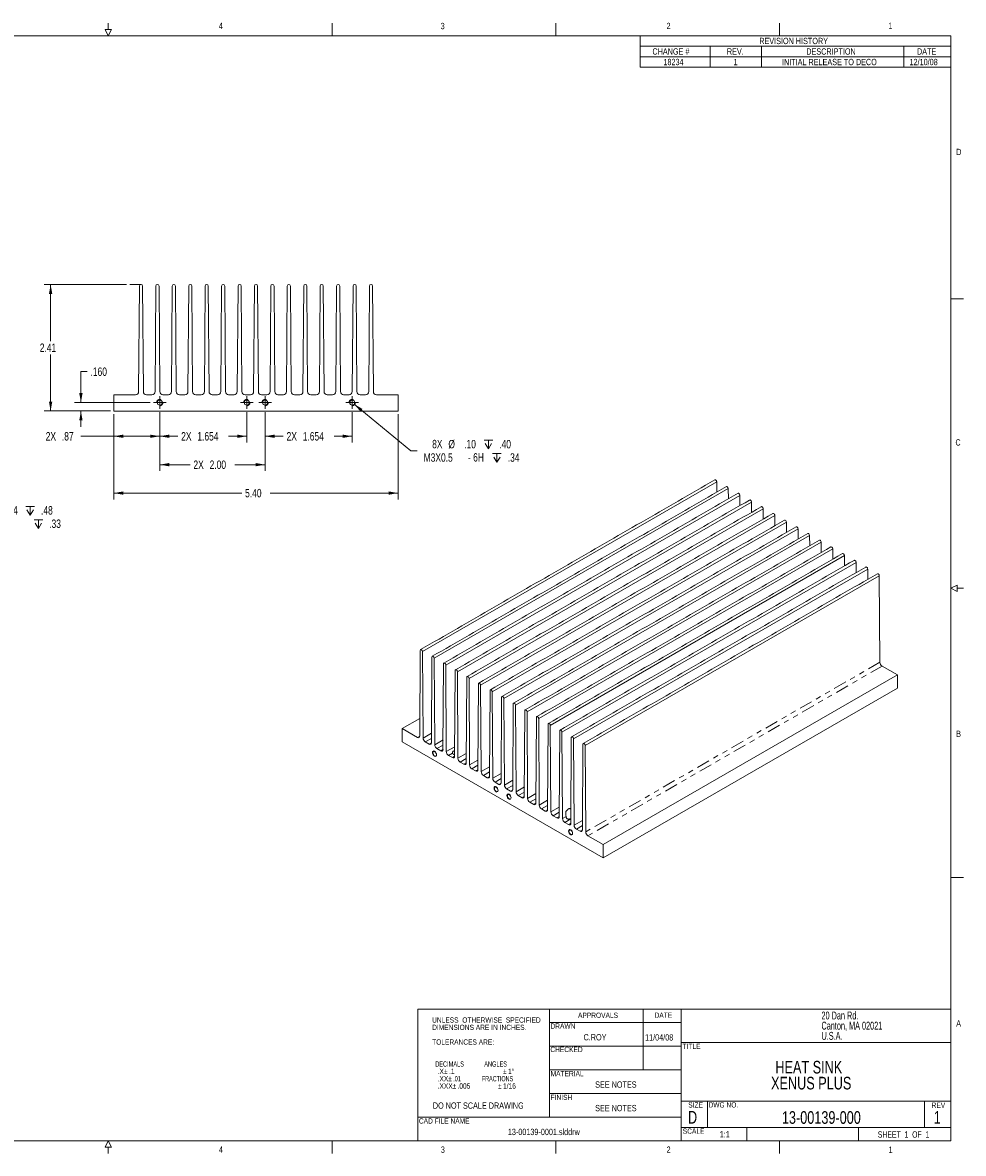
# Model space of a CAD drawing. Header units: inches. Extents: x 0.8 to 33.2, y 0.3 to 21.8.
# Tile 2 of 2: x 15.4 to 33.2, y 0.3 to 21.7. Entities that reach past the tile are written whole.
import ezdxf

# ---------------------------------------------------------------- set-up
doc = ezdxf.new("R2010")
doc.units = ezdxf.units.IN
doc.header["$MEASUREMENT"] = 0
doc.linetypes.add('HIDDEN', pattern=[0.075, 0.05, -0.025])
doc.linetypes.add('PHANTOM', pattern=[0.5, 0.25, -0.05, 0.05, -0.05, 0.05, -0.05])
doc.styles.add('SLDTEXTSTYLE0', font='TXT', dxfattribs={"width": 0.75})
doc.styles.add('SLDTEXTSTYLE1', font='TXT', dxfattribs={"width": 0.65})
doc.styles.add('SLDTEXTSTYLE2', font='TXT', dxfattribs={"width": 0.637931})
doc.styles.add('SLDTEXTSTYLE3', font='TXT', dxfattribs={"width": 0.615385})
doc.styles.add('SLDTEXTSTYLE4', font='TXT', dxfattribs={"width": 0.605})
doc.dimstyles.new('SLDDIMSTYLE0', dxfattribs={"dimtxt": 0.16, "dimasz": 0.18, "dimexe": 0, "dimexo": 0.0625, "dimgap": 0.04, "dimtad": 0, "dimtih": 1, "dimtoh": 1, "dimrnd": 1e-09, "dimzin": 12, "dimdsep": 46, "dimtxsty": 'SLDTEXTSTYLE0', "dimsah": 1, "dimcen": 0.09, "dimadec": 0, "dimazin": 0, "dimtfac": 1, "dimtofl": 0, "dimtmove": 0, "dimatfit": 3, "dimfxl": 1, "dimtolj": 1, "dimtzin": 12, "dimarcsym": 0})
doc.dimstyles.new('SLDDIMSTYLE1', dxfattribs={"dimtxt": 0.16, "dimasz": 0.18, "dimexe": 0, "dimexo": 0.0625, "dimgap": 0.04, "dimtad": 0, "dimtih": 1, "dimtoh": 1, "dimrnd": 1e-09, "dimzin": 4, "dimdsep": 46, "dimtxsty": 'SLDTEXTSTYLE0', "dimsah": 1, "dimcen": 0.09, "dimadec": 0, "dimazin": 0, "dimtfac": 1, "dimtofl": 0, "dimtmove": 0, "dimatfit": 3, "dimfxl": 1, "dimtolj": 1, "dimtzin": 12, "dimarcsym": 0})
doc.dimstyles.new('SLDDIMSTYLE2', dxfattribs={"dimtxt": 0.16, "dimasz": 0.18, "dimexe": 0, "dimexo": 0.0625, "dimgap": 0.04, "dimtad": 0, "dimtih": 1, "dimtoh": 1, "dimdec": 3, "dimrnd": 1e-09, "dimzin": 12, "dimdsep": 46, "dimtxsty": 'SLDTEXTSTYLE0', "dimsah": 1, "dimcen": 0.09, "dimadec": 0, "dimazin": 0, "dimtfac": 1, "dimtofl": 0, "dimtmove": 0, "dimatfit": 3, "dimfxl": 1, "dimtolj": 1, "dimtzin": 12, "dimarcsym": 0})
doc.dimstyles.new('SLDDIMSTYLE3', dxfattribs={"dimtxt": 0.16, "dimasz": 0.18, "dimexe": 0, "dimexo": 0.0625, "dimgap": 0.04, "dimtad": 0, "dimtih": 1, "dimtoh": 1, "dimrnd": 1e-09, "dimzin": 4, "dimdsep": 46, "dimtxsty": 'SLDTEXTSTYLE0', "dimsah": 1, "dimcen": 0.09, "dimadec": 0, "dimazin": 0, "dimtfac": 1, "dimtofl": 0, "dimtmove": 0, "dimatfit": 3, "dimfxl": 1, "dimtolj": 1, "dimtzin": 12, "dimarcsym": 0})
doc.dimstyles.new('SLDDIMSTYLE4', dxfattribs={"dimtxt": 0.16, "dimasz": 0.18, "dimexe": 0, "dimexo": 0.0625, "dimgap": 0.04, "dimtad": 0, "dimtih": 1, "dimtoh": 1, "dimdec": 3, "dimrnd": 1e-09, "dimzin": 4, "dimdsep": 46, "dimtxsty": 'SLDTEXTSTYLE0', "dimsah": 1, "dimcen": 0.09, "dimadec": 0, "dimazin": 0, "dimtfac": 1, "dimtofl": 0, "dimtmove": 0, "dimatfit": 3, "dimfxl": 1, "dimtolj": 1, "dimtzin": 12, "dimarcsym": 0})
doc.dimstyles.new('SLDDIMSTYLE8', dxfattribs={"dimtxt": 0.16, "dimasz": 0.18, "dimexe": 0, "dimexo": 0.0625, "dimgap": 0.04, "dimtad": 0, "dimtih": 1, "dimtoh": 1, "dimdec": 0, "dimrnd": 1e-09, "dimzin": 12, "dimdsep": 46, "dimtxsty": 'SLDTEXTSTYLE0', "dimsah": 1, "dimcen": 0.09, "dimadec": 0, "dimazin": 0, "dimtfac": 1, "dimtofl": 0, "dimtmove": 0, "dimatfit": 3, "dimfxl": 1, "dimtolj": 1, "dimtzin": 12, "dimarcsym": 0})

# ---------------------------------------------------------------- blocks, each defined once
blk = doc.blocks.new('SW_NOTE_1')
at = {"color": 0, "linetype": 'Continuous', "lineweight": 0, "char_height": 0.1, "attachment_point": 1}
for s, insert, style in [('UNLESS  OTHERWISE  SPECIFIED', (0, 0.129), 'SLDTEXTSTYLE0'), ('DIMENSIONS ARE IN INCHES.', (0, -0.01), 'SLDTEXTSTYLE0'), ('TOLERANCES ARE:', (0, -0.289), 'SLDTEXTSTYLE0'), ('  DECIMALS             ANGLES', (0, -0.707), 'SLDTEXTSTYLE2'), ('   .X', (0, -0.847), 'SLDTEXTSTYLE0'), ('%%p', (0.225, -0.847), 'SLDTEXTSTYLE0'), ('.1                         ', (0.321, -0.847), 'SLDTEXTSTYLE0'), ('%%p', (1.346, -0.847), 'SLDTEXTSTYLE0'), ('1', (1.441, -0.847), 'SLDTEXTSTYLE0'), ('%%d', (1.509, -0.847), 'SLDTEXTSTYLE0'), ('   .XX', (0, -0.986), 'SLDTEXTSTYLE0'), ('%%p', (0.305, -0.986), 'SLDTEXTSTYLE0'), ('.01              FRACTIONS', (0.401, -0.986), 'SLDTEXTSTYLE3'), ('   .XXX', (0, -1.125), 'SLDTEXTSTYLE0'), ('%%p', (0.386, -1.125), 'SLDTEXTSTYLE0'), ('.005              ', (0.481, -1.125), 'SLDTEXTSTYLE0'), ('%%p', (1.251, -1.125), 'SLDTEXTSTYLE0'), ('1/16', (1.346, -1.125), 'SLDTEXTSTYLE0')]:
    blk.add_mtext(s, dxfattribs=dict(at, insert=insert, style=style))
blk = doc.blocks.new('SW_NOTE_3')
at = {"color": 0, "linetype": 'Continuous', "lineweight": 0, "char_height": 0.15, "attachment_point": 1, "style": 'SLDTEXTSTYLE4'}
for s, insert in [('20 Dan Rd.', (0, 0.193)), ('Canton, MA 02021', (0, 0)), ('U.S.A.', (0, -0.193))]:
    blk.add_mtext(s, dxfattribs=dict(at, insert=insert))
blk = doc.blocks.new('SW_TABLEANNOTATION_0')
at = {"color": 0, "linetype": 'Continuous', "lineweight": 0}
for p, q in [((0, 0), (0, -0.6)), ((5.899, 0), (0, 0)), ((5.899, -0.6), (5.899, 0)), ((0, -0.2), (5.899, -0.2)), ((1.329, -0.2), (1.329, -0.4)), ((2.308, -0.2), (2.308, -0.4)), ((5.008, -0.2), (5.008, -0.4)), ((0, -0.4), (5.899, -0.4)), ((1.329, -0.4), (1.329, -0.6)), ((2.308, -0.4), (2.308, -0.6)), ((5.008, -0.4), (5.008, -0.6)), ((0, -0.6), (5.899, -0.6))]:
    blk.add_line(p, q, dxfattribs=at)
at = {"color": 0, "linetype": 'Continuous', "lineweight": 0, "char_height": 0.12, "attachment_point": 1, "style": 'SLDTEXTSTYLE0'}
for s, insert in [('REVISION HISTORY', (2.263, -0.04)), ('CHANGE #', (0.234, -0.24)), ('REV.', (1.648, -0.24)), ('DESCRIPTION', (3.156, -0.24)), ('12/10/08', (5.117, -0.44)), ('DATE', (5.258, -0.24)), ('18234', (0.443, -0.44)), ('1', (1.774, -0.44)), ('INITIAL RELEASE TO DECO', (2.694, -0.44))]:
    blk.add_mtext(s, dxfattribs=dict(at, insert=insert))
blk = doc.blocks.new('*D6')
at = {"color": 7, "linetype": 'Continuous', "lineweight": 0}
for p, q in [((17.348, 16.773), (15.786, 16.773)), ((15.906, 16.773), (15.906, 15.697)), ((15.906, 14.368), (15.906, 15.443)), ((17.046, 14.368), (15.786, 14.368))]:
    blk.add_line(p, q, dxfattribs=at)
for points in [[(15.906, 16.773), (15.875, 16.593), (15.938, 16.593)], [(15.906, 14.368), (15.938, 14.548), (15.875, 14.548)]]:
    blk.add_solid(points, dxfattribs=at)
at = {"color": 7, "linetype": 'Continuous', "lineweight": 0, "insert": (15.7, 15.65), "char_height": 0.16, "attachment_point": 1, "style": 'SLDTEXTSTYLE0'}
blk.add_mtext('2.41', dxfattribs=at)
blk = doc.blocks.new('*D7')
at = {"color": 7, "linetype": 'Continuous', "lineweight": 0}
for p, q in [((17.106, 14.308), (17.106, 12.688)), ((22.506, 14.308), (22.506, 12.688)), ((17.106, 12.808), (19.537, 12.808)), ((22.506, 12.808), (20.076, 12.808))]:
    blk.add_line(p, q, dxfattribs=at)
for points in [[(17.106, 12.808), (17.286, 12.777), (17.286, 12.839)], [(22.506, 12.808), (22.326, 12.839), (22.326, 12.777)]]:
    blk.add_solid(points, dxfattribs=at)
at = {"color": 7, "linetype": 'Continuous', "lineweight": 0, "insert": (19.6, 12.887), "char_height": 0.16, "attachment_point": 1, "style": 'SLDTEXTSTYLE0'}
blk.add_mtext('5.40', dxfattribs=at)
blk = doc.blocks.new('*D8')
at = {"color": 7, "linetype": 'Continuous', "lineweight": 0}
for p, q in [((17.106, 14.308), (17.106, 13.768)), ((17.978, 14.348), (17.978, 13.768)), ((17.106, 13.888), (16.478, 13.888)), ((17.978, 13.888), (17.106, 13.888))]:
    blk.add_line(p, q, dxfattribs=at)
for points in [[(17.106, 13.888), (17.286, 13.857), (17.286, 13.919)], [(17.978, 13.888), (17.798, 13.919), (17.798, 13.857)]]:
    blk.add_solid(points, dxfattribs=at)
at = {"color": 7, "linetype": 'Continuous', "lineweight": 0, "char_height": 0.16, "attachment_point": 1, "style": 'SLDTEXTSTYLE0'}
for s, insert in [('2X ', (15.813, 13.967)), ('.87', (16.12, 13.967))]:
    blk.add_mtext(s, dxfattribs=dict(at, insert=insert))
blk = doc.blocks.new('*D9')
at = {"color": 7, "linetype": 'Continuous', "lineweight": 0}
for p, q in [((17.978, 14.348), (17.978, 13.768)), ((19.632, 14.348), (19.632, 13.768)), ((17.978, 13.888), (18.323, 13.888)), ((19.632, 13.888), (19.287, 13.888))]:
    blk.add_line(p, q, dxfattribs=at)
for points in [[(17.978, 13.888), (18.158, 13.857), (18.158, 13.919)], [(19.632, 13.888), (19.452, 13.919), (19.452, 13.857)]]:
    blk.add_solid(points, dxfattribs=at)
at = {"color": 7, "linetype": 'Continuous', "lineweight": 0, "char_height": 0.16, "attachment_point": 1, "style": 'SLDTEXTSTYLE0'}
for s, insert in [('2X ', (18.386, 13.967)), ('1.654', (18.693, 13.967))]:
    blk.add_mtext(s, dxfattribs=dict(at, insert=insert))
blk = doc.blocks.new('*D10')
at = {"color": 7, "linetype": 'Continuous', "lineweight": 0}
for p, q in [((17.978, 14.348), (17.978, 13.228)), ((19.979, 14.348), (19.979, 13.228)), ((17.978, 13.348), (18.556, 13.348)), ((19.979, 13.348), (19.402, 13.348))]:
    blk.add_line(p, q, dxfattribs=at)
for points in [[(17.978, 13.348), (18.158, 13.317), (18.158, 13.379)], [(19.979, 13.348), (19.799, 13.379), (19.799, 13.317)]]:
    blk.add_solid(points, dxfattribs=at)
at = {"color": 7, "linetype": 'Continuous', "lineweight": 0, "char_height": 0.16, "attachment_point": 1, "style": 'SLDTEXTSTYLE0'}
for s, insert in [('2X ', (18.618, 13.427)), ('2.00', (18.926, 13.427))]:
    blk.add_mtext(s, dxfattribs=dict(at, insert=insert))
blk = doc.blocks.new('*D11')
at = {"color": 7, "linetype": 'Continuous', "lineweight": 0}
for p, q in [((19.979, 14.348), (19.979, 13.768)), ((21.633, 14.348), (21.633, 13.768)), ((19.979, 13.888), (20.324, 13.888)), ((21.633, 13.888), (21.288, 13.888))]:
    blk.add_line(p, q, dxfattribs=at)
for points in [[(19.979, 13.888), (20.159, 13.857), (20.159, 13.919)], [(21.633, 13.888), (21.453, 13.919), (21.453, 13.857)]]:
    blk.add_solid(points, dxfattribs=at)
at = {"color": 7, "linetype": 'Continuous', "lineweight": 0, "char_height": 0.16, "attachment_point": 1, "style": 'SLDTEXTSTYLE0'}
for s, insert in [('2X ', (20.387, 13.967)), ('1.654', (20.694, 13.967))]:
    blk.add_mtext(s, dxfattribs=dict(at, insert=insert))
blk = doc.blocks.new('SW_SYMBOL_HOLE_DEPTH')
at = {"color": 0, "linetype": 'Continuous', "lineweight": 0}
for p, q in [((0, 34.4), (31.5, 34.4)), ((3.9, 21.9), (15.7, 3)), ((15.7, 34.4), (15.7, 3)), ((27.6, 21.9), (15.7, 3))]:
    blk.add_line(p, q, dxfattribs=at)
blk = doc.blocks.new('*D12')
at = {"color": 7, "linetype": 'Continuous', "lineweight": 0}
for p, q in [((21.671, 14.497), (22.745, 13.614)), ((22.745, 13.614), (22.865, 13.614))]:
    blk.add_line(p, q, dxfattribs=at)
blk.add_solid([(21.671, 14.497), (21.791, 14.358), (21.83, 14.406)], dxfattribs=at)
at = {"color": 7, "linetype": 'Continuous', "lineweight": 0, "xscale": 0.005191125, "yscale": 0.005191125, "zscale": 0.005191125}
for p in [(24.138, 13.634), (24.301, 13.38)]:
    blk.add_blockref('SW_SYMBOL_HOLE_DEPTH', p, dxfattribs=at)
at = {"color": 7, "linetype": 'Continuous', "lineweight": 0, "char_height": 0.16, "attachment_point": 1, "style": 'SLDTEXTSTYLE0'}
for s, insert in [('8X ', (23.152, 13.82)), ('%%c', (23.46, 13.818)), ('.10', (23.76, 13.818)), ('.40', (24.426, 13.818)), ('M3X0.5', (22.99, 13.564)), (' - 6H ', (23.788, 13.567)), ('.34', (24.588, 13.564))]:
    blk.add_mtext(s, dxfattribs=dict(at, insert=insert))
blk = doc.blocks.new('*D14')
at = {"color": 7, "linetype": 'Continuous', "lineweight": 0}
for p, q in [((16.602, 15.116), (16.482, 15.116)), ((16.482, 15.116), (16.482, 14.528)), ((17.798, 14.528), (16.362, 14.528)), ((17.046, 14.368), (16.362, 14.368)), ((16.482, 14.368), (16.482, 14.068))]:
    blk.add_line(p, q, dxfattribs=at)
for points in [[(16.482, 14.528), (16.513, 14.708), (16.45, 14.708)], [(16.482, 14.368), (16.45, 14.188), (16.513, 14.188)]]:
    blk.add_solid(points, dxfattribs=at)
at = {"color": 7, "linetype": 'Continuous', "lineweight": 0, "insert": (16.664, 15.195), "char_height": 0.16, "attachment_point": 1, "style": 'SLDTEXTSTYLE0'}
blk.add_mtext('.160', dxfattribs=at)
blk = doc.blocks.new('SW_CENTERMARKSYMBOL_0')
at = {"color": 0, "linetype": 'Continuous', "lineweight": 0}
for q in [(-0.12, 0), (0, 0.12), (0, -0.12), (0.12, 0)]:
    blk.add_line((0, 0), q, dxfattribs=at)
blk = doc.blocks.new('SW_CENTERMARKSYMBOL_1')
at = {"color": 0, "linetype": 'Continuous', "lineweight": 0}
for q in [(-0.12, 0), (0, 0.12), (0, -0.12), (0.12, 0)]:
    blk.add_line((0, 0), q, dxfattribs=at)
blk = doc.blocks.new('SW_CENTERMARKSYMBOL_2')
at = {"color": 0, "linetype": 'Continuous', "lineweight": 0}
for q in [(-0.12, 0), (0, 0.12), (0, -0.12), (0.12, 0)]:
    blk.add_line((0, 0), q, dxfattribs=at)
blk = doc.blocks.new('SW_CENTERMARKSYMBOL_3')
at = {"color": 0, "linetype": 'Continuous', "lineweight": 0}
for q in [(-0.12, 0), (0, 0.12), (0, -0.12), (0.12, 0)]:
    blk.add_line((0, 0), q, dxfattribs=at)
blk = doc.blocks.new('*D24')
at = {"color": 7, "linetype": 'Continuous', "lineweight": 0}
for p, q in [((12.584, 11.019), (14.197, 12.356)), ((14.197, 12.356), (14.317, 12.356))]:
    blk.add_line(p, q, dxfattribs=at)
blk.add_solid([(12.584, 11.019), (12.742, 11.11), (12.702, 11.158)], dxfattribs=at)
at = {"color": 7, "linetype": 'Continuous', "lineweight": 0, "xscale": 0.005191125, "yscale": 0.005191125, "zscale": 0.005191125}
for p in [(15.437, 12.376), (15.592, 12.122)]:
    blk.add_blockref('SW_SYMBOL_HOLE_DEPTH', p, dxfattribs=at)
at = {"color": 7, "linetype": 'Continuous', "lineweight": 0, "char_height": 0.16, "attachment_point": 1, "style": 'SLDTEXTSTYLE0'}
for s, insert in [('4', (14.442, 12.56)), ('X ', (14.569, 12.562)), ('%%c', (14.758, 12.56)), ('.14', (15.059, 12.56)), ('.48', (15.724, 12.56)), ('8-32 UNC', (14.442, 12.306)), ('.33', (15.879, 12.306))]:
    blk.add_mtext(s, dxfattribs=dict(at, insert=insert))

msp = doc.modelspace()

# ---------------------------------------------------------------- linework, layer by layer
at = {"color": 7, "linetype": 'Continuous', "lineweight": 0}
for p, q in [((17, 21.62), (17, 21.74)), ((21.25, 21.5), (21.25, 21.74)), ((25.5, 21.5), (25.5, 21.74)), ((29.75, 21.5), (29.75, 21.74)), ((1, 21.5), (33, 21.5)), ((17, 21.5), (16.94, 21.62)), ((16.94, 21.62), (17.06, 21.62)), ((17, 21.5), (17.06, 21.62)), ((33, 0.5), (33, 21.5)), ((17.6228, 16.7728), (17.4079, 16.7728)), ((33, 16.5), (33.24, 16.5)), ((33, 11), (33.12, 11.06)), ((33, 11), (33.12, 10.94)), ((33.12, 10.94), (33.12, 11.06)), ((33.12, 11), (33.24, 11)), ((33, 5.5), (33.24, 5.5)), ((22.88, 3), (33, 3)), ((22.88, 3), (22.88, 0.5)), ((25.38, 2.75), (25.38, 3)), ((27.16, 3), (27.16, 1.85)), ((27.88, 3), (27.88, 0.5)), ((25.38, 2.3), (25.38, 2.75)), ((25.38, 2.75), (27.88, 2.75)), ((27.88, 2.37), (33, 2.37)), ((25.38, 1.85), (25.38, 2.3)), ((25.38, 2.3), (27.88, 2.3)), ((25.38, 1.4), (25.38, 1.85)), ((25.38, 1.85), (27.88, 1.85)), ((25.38, 0.95), (25.38, 1.4)), ((25.38, 1.4), (27.88, 1.4)), ((27.88, 1.25), (33, 1.25)), ((28.38, 1.25), (28.38, 0.75)), ((32.5, 1.25), (32.5, 0.75)), ((22.88, 0.5), (22.88, 0.95)), ((22.88, 0.95), (27.88, 0.95)), ((27.88, 0.75), (33, 0.75)), ((29.13, 0.75), (29.13, 0.5)), ((31.25, 0.75), (31.25, 0.5)), ((33, 0.5), (1, 0.5)), ((17, 0.5), (16.94, 0.38)), ((17, 0.5), (17.06, 0.38)), ((21.25, 0.5), (21.25, 0.26)), ((25.5, 0.5), (25.5, 0.26)), ((29.75, 0.5), (29.75, 0.26)), ((17.06, 0.38), (16.94, 0.38)), ((17, 0.38), (17, 0.26))]:
    msp.add_line(p, q, dxfattribs=at)
at = {"color": 7, "linetype": 'Continuous', "lineweight": 15}
for p, q in [((17.5782, 14.7373), (17.5928, 16.7428)), ((17.6528, 16.7428), (17.6673, 14.7373)), ((17.8902, 14.7373), (17.9048, 16.7428)), ((17.9648, 16.7428), (17.9793, 14.7373)), ((18.2022, 14.7373), (18.2168, 16.7428)), ((18.2768, 16.7428), (18.2913, 14.7373)), ((18.5142, 14.7373), (18.5288, 16.7428)), ((18.5888, 16.7428), (18.6033, 14.7373)), ((18.8262, 14.7373), (18.8408, 16.7428)), ((18.9008, 16.7428), (18.9153, 14.7373)), ((19.1382, 14.7373), (19.1528, 16.7428)), ((19.2128, 16.7428), (19.2273, 14.7373)), ((19.4502, 14.7373), (19.4648, 16.7428)), ((19.5248, 16.7428), (19.5393, 14.7373)), ((19.7622, 14.7373), (19.7768, 16.7428)), ((19.8368, 16.7428), (19.8513, 14.7373)), ((20.0742, 14.7373), (20.0888, 16.7428)), ((20.1488, 16.7428), (20.1633, 14.7373)), ((20.3862, 14.7373), (20.4008, 16.7428)), ((20.4608, 16.7428), (20.4753, 14.7373)), ((20.6982, 14.7373), (20.7128, 16.7428)), ((20.7728, 16.7428), (20.7873, 14.7373)), ((21.0102, 14.7373), (21.0248, 16.7428)), ((21.0848, 16.7428), (21.0993, 14.7373)), ((21.3222, 14.7373), (21.3368, 16.7428)), ((21.3968, 16.7428), (21.4113, 14.7373)), ((21.6342, 14.7373), (21.6488, 16.7428)), ((21.7088, 16.7428), (21.7233, 14.7373)), ((21.9462, 14.7373), (21.9608, 16.7428)), ((22.0208, 16.7428), (22.0353, 14.7373)), ((17.1063, 14.6778), (17.1063, 14.3678)), ((17.1063, 14.6778), (17.5182, 14.6778)), ((17.7273, 14.6778), (17.8302, 14.6778)), ((18.0393, 14.6778), (18.1422, 14.6778)), ((18.3513, 14.6778), (18.4542, 14.6778)), ((18.6633, 14.6778), (18.7662, 14.6778)), ((18.9753, 14.6778), (19.0782, 14.6778)), ((19.2873, 14.6778), (19.3902, 14.6778)), ((19.5993, 14.6778), (19.7022, 14.6778)), ((19.9113, 14.6778), (20.0142, 14.6778)), ((20.2233, 14.6778), (20.3262, 14.6778)), ((20.5353, 14.6778), (20.6382, 14.6778)), ((20.8473, 14.6778), (20.9502, 14.6778)), ((21.1593, 14.6778), (21.2622, 14.6778)), ((21.4713, 14.6778), (21.5742, 14.6778)), ((21.7833, 14.6778), (21.8862, 14.6778)), ((22.0953, 14.6778), (22.5063, 14.6778)), ((22.5063, 14.3678), (22.5063, 14.6778)), ((22.5063, 14.3678), (17.1063, 14.3678)), ((28.5555, 13.0201), (22.9693, 9.7953)), ((28.5555, 13.0201), (28.5567, 12.8252)), ((28.7761, 12.8927), (23.1899, 9.6679)), ((28.9967, 12.7653), (23.4106, 9.5405)), ((28.7761, 12.8927), (28.7773, 12.6978)), ((28.9967, 12.7653), (28.9979, 12.5705)), ((29.2173, 12.638), (23.6312, 9.4132)), ((29.4379, 12.5106), (23.8518, 9.2858)), ((29.2173, 12.638), (29.2185, 12.4431)), ((29.4379, 12.5106), (29.4392, 12.3157)), ((29.6586, 12.3833), (24.0724, 9.1585)), ((29.8792, 12.2559), (24.293, 9.0311)), ((29.6586, 12.3833), (29.6598, 12.1884)), ((29.8792, 12.2559), (29.8804, 12.061)), ((30.0998, 12.1285), (24.5136, 8.9037)), ((30.0998, 12.1285), (30.101, 11.9337)), ((30.3204, 12.0012), (24.7343, 8.7764)), ((30.541, 11.8738), (24.9549, 8.649)), ((30.3204, 12.0012), (30.3216, 11.8063)), ((30.541, 11.8738), (30.5422, 11.6789)), ((30.7616, 11.7465), (25.1755, 8.5217)), ((30.9823, 11.6191), (25.3961, 8.3943)), ((30.7616, 11.7465), (30.7629, 11.5516)), ((30.9823, 11.6191), (30.9835, 11.4242)), ((31.2029, 11.4917), (25.6167, 8.2669)), ((31.2029, 11.4917), (31.2041, 11.2969)), ((31.4235, 11.3644), (25.8373, 8.1396)), ((31.6441, 11.237), (26.058, 8.0122)), ((31.4235, 11.3644), (31.4247, 11.1695)), ((31.6441, 11.237), (31.6544, 9.5936)), ((22.9166, 8.1882), (22.9269, 9.8197)), ((22.9693, 9.7953), (22.9796, 8.1518)), ((23.1372, 8.0608), (23.1475, 9.6924)), ((23.1899, 9.6679), (23.2002, 8.0244)), ((23.3578, 7.9335), (23.3681, 9.565)), ((23.4106, 9.5405), (23.4209, 7.8971)), ((31.6968, 9.5204), (31.9875, 9.3527)), ((23.5784, 7.8061), (23.5887, 9.4377)), ((23.6312, 9.4132), (23.6415, 7.7697)), ((23.7991, 7.6787), (23.8094, 9.3103)), ((23.8518, 9.2858), (23.8621, 7.6423)), ((26.4013, 6.1279), (31.9875, 9.3527)), ((31.9875, 9.0995), (31.9875, 9.3527)), ((24.0197, 7.5514), (24.03, 9.1829)), ((24.0724, 9.1585), (24.0827, 7.515)), ((24.2403, 7.424), (24.2506, 9.0556)), ((24.293, 9.0311), (24.3033, 7.3876)), ((26.4013, 5.8747), (31.9875, 9.0995)), ((24.4609, 7.2967), (24.4712, 8.9282)), ((24.5136, 8.9037), (24.5239, 7.2603)), ((24.6815, 7.1693), (24.6918, 8.8009)), ((24.7343, 8.7764), (24.7446, 7.1329)), ((24.9021, 7.0419), (24.9124, 8.6735)), ((24.9549, 8.649), (24.9652, 7.0055)), ((22.5829, 8.3322), (22.9187, 8.526)), ((25.1228, 6.9146), (25.1331, 8.5461)), ((25.1755, 8.5217), (25.1858, 6.8782)), ((25.3434, 6.7872), (25.3537, 8.4188)), ((25.3961, 8.3943), (25.4064, 6.7508)), ((22.5829, 8.3322), (22.5829, 8.079)), ((22.5829, 8.3322), (22.8742, 8.164)), ((25.564, 6.6599), (25.5743, 8.2914)), ((25.6167, 8.2669), (25.627, 6.6235)), ((26.4013, 5.8747), (22.5829, 8.079)), ((23.022, 8.0787), (23.0948, 8.0367)), ((23.2427, 7.9513), (23.3154, 7.9093)), ((25.7846, 6.5325), (25.7949, 8.1641)), ((25.8373, 8.1396), (25.8476, 6.4961)), ((26.0052, 6.4051), (26.0155, 8.0367)), ((26.058, 8.0122), (26.0683, 6.3688)), ((23.4633, 7.8239), (23.536, 7.7819)), ((23.6839, 7.6966), (23.7566, 7.6546)), ((23.9045, 7.5692), (23.9773, 7.5272)), ((24.1251, 7.4419), (24.1979, 7.3999)), ((24.3457, 7.3145), (24.4185, 7.2725)), ((24.5664, 7.1871), (24.6391, 7.1451)), ((24.787, 7.0598), (24.8597, 7.0178)), ((25.0076, 6.9324), (25.0803, 6.8904)), ((25.2282, 6.8051), (25.301, 6.7631)), ((25.4488, 6.6777), (25.5216, 6.6357)), ((25.7862, 6.7853), (25.7861, 6.8094)), ((25.6695, 6.5503), (25.7422, 6.5084)), ((25.8901, 6.423), (25.9628, 6.381)), ((26.1107, 6.2956), (26.4013, 6.1279)), ((26.4013, 5.8747), (26.4013, 6.1279))]:
    msp.add_line(p, q, dxfattribs=at)
at = {"color": 7, "linetype": 'HIDDEN', "lineweight": 0}
msp.add_line((18.4753, 14.6816), (18.4753, 14.6837), dxfattribs=at)
at = {"color": 7, "linetype": 'PHANTOM', "lineweight": 0}
for p, q in [((31.6544, 9.5936), (26.0683, 6.3688)), ((31.6968, 9.5204), (26.1107, 6.2956)), ((22.9166, 8.1885), (22.8742, 8.164)), ((23.1384, 8.2434), (22.9796, 8.1518)), ((23.1377, 8.1454), (23.022, 8.0787)), ((23.1372, 8.0612), (23.0948, 8.0367)), ((23.359, 8.1161), (23.2002, 8.0244)), ((23.3584, 8.0181), (23.2427, 7.9513)), ((23.5796, 7.9887), (23.4209, 7.8971)), ((23.3578, 7.9338), (23.3154, 7.9093)), ((23.5386, 7.8674), (23.4633, 7.8239)), ((23.5784, 7.8064), (23.536, 7.7819)), ((23.8002, 7.8613), (23.6415, 7.7697)), ((23.7996, 7.7634), (23.6839, 7.6966)), ((23.7991, 7.6791), (23.7566, 7.6546)), ((24.0208, 7.734), (23.8621, 7.6423)), ((24.0202, 7.636), (23.9045, 7.5692)), ((24.0197, 7.5517), (23.9773, 7.5272)), ((24.2414, 7.6066), (24.0827, 7.515)), ((24.2408, 7.5087), (24.1251, 7.4419)), ((24.2403, 7.4244), (24.1979, 7.3999)), ((24.4621, 7.4793), (24.3033, 7.3876)), ((24.4614, 7.3813), (24.3457, 7.3145)), ((24.6827, 7.3519), (24.5239, 7.2603)), ((24.4609, 7.297), (24.4185, 7.2725)), ((24.6821, 7.2539), (24.5664, 7.1871)), ((24.6815, 7.1696), (24.6391, 7.1451)), ((24.9033, 7.2245), (24.7446, 7.1329)), ((24.9027, 7.1266), (24.787, 7.0598)), ((25.1239, 7.0972), (24.9652, 7.0055)), ((24.9022, 7.0423), (24.8597, 7.0178)), ((25.1233, 6.9992), (25.0076, 6.9324)), ((25.1228, 6.9149), (25.0803, 6.8904)), ((25.3445, 6.9698), (25.1858, 6.8782)), ((25.3439, 6.8719), (25.2282, 6.8051)), ((25.3434, 6.7876), (25.301, 6.7631)), ((25.5652, 6.8425), (25.4064, 6.7508)), ((25.5645, 6.7445), (25.4488, 6.6777)), ((25.6938, 6.662), (25.627, 6.6235)), ((25.564, 6.6602), (25.5216, 6.6357)), ((25.7852, 6.6171), (25.6695, 6.5503)), ((25.7846, 6.5328), (25.7422, 6.5084)), ((26.0064, 6.5878), (25.8476, 6.4961)), ((26.0058, 6.4898), (25.8901, 6.423)), ((26.0052, 6.4055), (25.9628, 6.381))]:
    msp.add_line(p, q, dxfattribs=at)
at = {"color": 7, "linetype": 'Continuous', "lineweight": 15, "flags": 128}
for points in [[(28.5193, 13.0583), (28.5261, 13.0596), (28.5343, 13.0568), (28.5424, 13.0503), (28.5493, 13.041), (28.5538, 13.0304), (28.5555, 13.0201)], [(28.7399, 12.9309), (28.7467, 12.9323), (28.7549, 12.9294), (28.763, 12.9229), (28.7699, 12.9136), (28.7745, 12.903), (28.7761, 12.8927)], [(28.9605, 12.8036), (28.9674, 12.8049), (28.9755, 12.8021), (28.9836, 12.7955), (28.9905, 12.7863), (28.9951, 12.7757), (28.9967, 12.7653)], [(29.1811, 12.6762), (29.188, 12.6775), (29.1961, 12.6747), (29.2042, 12.6682), (29.2111, 12.6589), (29.2157, 12.6483), (29.2173, 12.638)], [(29.4017, 12.5489), (29.4086, 12.5502), (29.4167, 12.5474), (29.4248, 12.5408), (29.4317, 12.5315), (29.4363, 12.5209), (29.4379, 12.5106)], [(29.6223, 12.4215), (29.6292, 12.4228), (29.6373, 12.42), (29.6455, 12.4135), (29.6523, 12.4042), (29.6569, 12.3936), (29.6586, 12.3833)], [(29.843, 12.2941), (29.8498, 12.2955), (29.858, 12.2926), (29.8661, 12.2861), (29.873, 12.2768), (29.8776, 12.2662), (29.8792, 12.2559)], [(30.0636, 12.1668), (30.0705, 12.1681), (30.0786, 12.1653), (30.0867, 12.1587), (30.0936, 12.1495), (30.0982, 12.1389), (30.0998, 12.1285)], [(30.2842, 12.0394), (30.2911, 12.0408), (30.2992, 12.0379), (30.3073, 12.0314), (30.3142, 12.0221), (30.3188, 12.0115), (30.3204, 12.0012)], [(30.5048, 11.9121), (30.5117, 11.9134), (30.5198, 11.9106), (30.5279, 11.904), (30.5348, 11.8947), (30.5394, 11.8841), (30.541, 11.8738)], [(30.7254, 11.7847), (30.7323, 11.786), (30.7404, 11.7832), (30.7485, 11.7767), (30.7554, 11.7674), (30.76, 11.7568), (30.7616, 11.7465)], [(30.946, 11.6573), (30.9529, 11.6587), (30.961, 11.6559), (30.9692, 11.6493), (30.976, 11.64), (30.9806, 11.6294), (30.9823, 11.6191)], [(31.1667, 11.53), (31.1735, 11.5313), (31.1817, 11.5285), (31.1898, 11.5219), (31.1967, 11.5127), (31.2013, 11.5021), (31.2029, 11.4917)], [(31.3873, 11.4026), (31.3942, 11.404), (31.4023, 11.4011), (31.4104, 11.3946), (31.4173, 11.3853), (31.4219, 11.3747), (31.4235, 11.3644)], [(31.6079, 11.2753), (31.6148, 11.2766), (31.6229, 11.2738), (31.631, 11.2672), (31.6379, 11.2579), (31.6425, 11.2473), (31.6441, 11.237)], [(22.9269, 9.8197), (22.9285, 9.8282), (22.9331, 9.8335), (22.94, 9.8348), (22.9481, 9.832), (22.9562, 9.8254), (22.9631, 9.8162), (22.9677, 9.8056), (22.9693, 9.7953)], [(23.1475, 9.6924), (23.1491, 9.7008), (23.1537, 9.7061), (23.1606, 9.7075), (23.1687, 9.7046), (23.1768, 9.6981), (23.1837, 9.6888), (23.1883, 9.6782), (23.1899, 9.6679)], [(23.3681, 9.565), (23.3697, 9.5735), (23.3743, 9.5788), (23.3812, 9.5801), (23.3893, 9.5773), (23.3975, 9.5707), (23.4043, 9.5614), (23.4089, 9.5508), (23.4106, 9.5405)], [(23.5887, 9.4377), (23.5904, 9.4461), (23.595, 9.4514), (23.6018, 9.4527), (23.61, 9.4499), (23.6181, 9.4434), (23.625, 9.4341), (23.6296, 9.4235), (23.6312, 9.4132)], [(23.8094, 9.3103), (23.811, 9.3187), (23.8156, 9.324), (23.8225, 9.3254), (23.8306, 9.3226), (23.8387, 9.316), (23.8456, 9.3067), (23.8502, 9.2961), (23.8518, 9.2858)], [(24.03, 9.1829), (24.0316, 9.1914), (24.0362, 9.1967), (24.0431, 9.198), (24.0512, 9.1952), (24.0593, 9.1886), (24.0662, 9.1794), (24.0708, 9.1688), (24.0724, 9.1585)], [(24.2506, 9.0556), (24.2522, 9.064), (24.2568, 9.0693), (24.2637, 9.0707), (24.2718, 9.0678), (24.2799, 9.0613), (24.2868, 9.052), (24.2914, 9.0414), (24.293, 9.0311)], [(24.4712, 8.9282), (24.4728, 8.9367), (24.4774, 8.942), (24.4843, 8.9433), (24.4924, 8.9405), (24.5005, 8.9339), (24.5074, 8.9246), (24.512, 8.914), (24.5136, 8.9037)], [(24.6918, 8.8009), (24.6934, 8.8093), (24.698, 8.8146), (24.7049, 8.8159), (24.713, 8.8131), (24.7212, 8.8066), (24.728, 8.7973), (24.7326, 8.7867), (24.7343, 8.7764)], [(24.9124, 8.6735), (24.9141, 8.682), (24.9187, 8.6872), (24.9255, 8.6886), (24.9337, 8.6858), (24.9418, 8.6792), (24.9487, 8.6699), (24.9533, 8.6593), (24.9549, 8.649)], [(25.1331, 8.5461), (25.1347, 8.5546), (25.1393, 8.5599), (25.1462, 8.5612), (25.1543, 8.5584), (25.1624, 8.5518), (25.1693, 8.5426), (25.1739, 8.532), (25.1755, 8.5217)], [(25.3537, 8.4188), (25.3553, 8.4272), (25.3599, 8.4325), (25.3668, 8.4339), (25.3749, 8.431), (25.383, 8.4245), (25.3899, 8.4152), (25.3945, 8.4046), (25.3961, 8.3943)], [(25.5743, 8.2914), (25.5759, 8.2999), (25.5805, 8.3052), (25.5874, 8.3065), (25.5955, 8.3037), (25.6036, 8.2971), (25.6105, 8.2878), (25.6151, 8.2772), (25.6167, 8.2669)], [(25.7949, 8.1641), (25.7965, 8.1725), (25.8011, 8.1778), (25.808, 8.1791), (25.8161, 8.1763), (25.8242, 8.1698), (25.8311, 8.1605), (25.8357, 8.1499), (25.8373, 8.1396)], [(26.0155, 8.0367), (26.0172, 8.0452), (26.0217, 8.0504), (26.0286, 8.0518), (26.0367, 8.049), (26.0449, 8.0424), (26.0517, 8.0331), (26.0563, 8.0225), (26.058, 8.0122)], [(23.2343, 7.8336), (23.2317, 7.8505), (23.2241, 7.8679), (23.2129, 7.8831), (23.1995, 7.8939), (23.1862, 7.8985), (23.1749, 7.8963), (23.1674, 7.8876), (23.1647, 7.8738), (23.1674, 7.8569), (23.1749, 7.8395), (23.1862, 7.8243), (23.1995, 7.8135), (23.2129, 7.8089), (23.2241, 7.8111), (23.2317, 7.8198), (23.2343, 7.8336)], [(24.4039, 7.1585), (24.4012, 7.1754), (24.3937, 7.1928), (24.3824, 7.208), (24.3691, 7.2187), (24.3558, 7.2234), (24.3445, 7.2212), (24.3369, 7.2125), (24.3343, 7.1986), (24.3369, 7.1817), (24.3445, 7.1643), (24.3558, 7.1491), (24.3691, 7.1384), (24.3824, 7.1337), (24.3937, 7.1359), (24.4012, 7.1446), (24.4039, 7.1585)], [(24.6493, 7.0168), (24.6466, 7.0337), (24.6391, 7.0511), (24.6278, 7.0663), (24.6145, 7.0771), (24.6011, 7.0817), (24.5899, 7.0795), (24.5823, 7.0708), (24.5797, 7.057), (24.5823, 7.0401), (24.5899, 7.0227), (24.6011, 7.0075), (24.6145, 6.9967), (24.6278, 6.9921), (24.6391, 6.9943), (24.6466, 7.003), (24.6493, 7.0168)], [(25.8188, 6.3416), (25.8162, 6.3585), (25.8086, 6.3759), (25.7973, 6.3912), (25.784, 6.4019), (25.7707, 6.4065), (25.7594, 6.4043), (25.7519, 6.3957), (25.7492, 6.3818), (25.7519, 6.3649), (25.7594, 6.3475), (25.7707, 6.3323), (25.784, 6.3215), (25.7973, 6.3169), (25.8086, 6.3191), (25.8162, 6.3278), (25.8188, 6.3416)]]:
    msp.add_lwpolyline(points, dxfattribs=at)
at = {"color": 7, "linetype": 'HIDDEN', "lineweight": 0, "flags": 128}
for points in [[(23.1578, 7.8778), (23.161, 7.8575), (23.17, 7.8367), (23.1836, 7.8184), (23.1995, 7.8055), (23.2155, 7.7999), (23.2291, 7.8026), (23.2381, 7.813), (23.2413, 7.8296), (23.2381, 7.8499), (23.2291, 7.8708), (23.2155, 7.889), (23.1995, 7.9019), (23.1836, 7.9075), (23.17, 7.9049), (23.161, 7.8944), (23.1578, 7.8778)], [(24.3273, 7.2026), (24.3305, 7.1824), (24.3396, 7.1615), (24.3531, 7.1432), (24.3691, 7.1303), (24.3851, 7.1248), (24.3986, 7.1274), (24.4077, 7.1378), (24.4109, 7.1544), (24.4077, 7.1747), (24.3986, 7.1956), (24.3851, 7.2139), (24.3691, 7.2268), (24.3531, 7.2323), (24.3396, 7.2297), (24.3305, 7.2193), (24.3273, 7.2026)], [(24.5727, 7.061), (24.5759, 7.0407), (24.5849, 7.0198), (24.5985, 7.0016), (24.6145, 6.9887), (24.6304, 6.9831), (24.644, 6.9858), (24.653, 6.9962), (24.6562, 7.0128), (24.653, 7.0331), (24.644, 7.0539), (24.6304, 7.0722), (24.6145, 7.0851), (24.5985, 7.0907), (24.5849, 7.088), (24.5759, 7.0776), (24.5727, 7.061)], [(25.7423, 6.3858), (25.7454, 6.3655), (25.7545, 6.3447), (25.768, 6.3264), (25.784, 6.3135), (25.8, 6.3079), (25.8135, 6.3106), (25.8226, 6.321), (25.8258, 6.3376), (25.8226, 6.3579), (25.8135, 6.3788), (25.8, 6.3971), (25.784, 6.4099), (25.768, 6.4155), (25.7545, 6.4129), (25.7454, 6.4024), (25.7423, 6.3858)]]:
    msp.add_lwpolyline(points, dxfattribs=at)
at = {"color": 7, "linetype": 'HIDDEN', "lineweight": 0}
for centre in [(17.9783, 14.5278), (19.6323, 14.5278), (19.9793, 14.5278), (21.6333, 14.5278)]:
    msp.add_circle(centre, 0.0591, dxfattribs=at)
at = {"color": 7, "linetype": 'Continuous', "lineweight": 15}
for centre in [(17.9783, 14.5278), (19.6323, 14.5278), (19.9793, 14.5278), (21.6333, 14.5278)]:
    msp.add_circle(centre, 0.0492, dxfattribs=at)
for centre, radius, start, end in [((17.6228, 16.7428), 0.03, 0, 180), ((17.9348, 16.7428), 0.03, 0, 180), ((18.2468, 16.7428), 0.03, 0, 180), ((18.5588, 16.7428), 0.03, 0, 180), ((18.8708, 16.7428), 0.03, 0, 180), ((19.1828, 16.7428), 0.03, 0, 180), ((19.4948, 16.7428), 0.03, 0, 180), ((19.8068, 16.7428), 0.03, 0, 180), ((20.1188, 16.7428), 0.03, 0, 180), ((20.4308, 16.7428), 0.03, 0, 180), ((20.7428, 16.7428), 0.03, 0, 180), ((21.0548, 16.7428), 0.03, 0, 180), ((21.3668, 16.7428), 0.03, 0, 180), ((21.6788, 16.7428), 0.03, 0, 180), ((21.9908, 16.7428), 0.03, 0, 180), ((17.5182, 14.7378), 0.06, 270, 359.58382), ((17.7273, 14.7378), 0.06, 180.41618, 270), ((17.8302, 14.7378), 0.06, 270, 359.58382), ((18.0393, 14.7378), 0.06, 180.41618, 270), ((18.1422, 14.7378), 0.06, 270, 359.58382), ((18.3513, 14.7378), 0.06, 180.41618, 270), ((18.4542, 14.7378), 0.06, 270, 359.58382), ((18.6633, 14.7378), 0.06, 180.41618, 270), ((18.7662, 14.7378), 0.06, 270, 359.58382), ((18.9753, 14.7378), 0.06, 180.41618, 270), ((19.0782, 14.7378), 0.06, 270, 359.58382), ((19.2873, 14.7378), 0.06, 180.41618, 270), ((19.3902, 14.7378), 0.06, 270, 359.58382), ((19.5993, 14.7378), 0.06, 180.41618, 270), ((19.7022, 14.7378), 0.06, 270, 359.58382), ((19.9113, 14.7378), 0.06, 180.41618, 270), ((20.0142, 14.7378), 0.06, 270, 359.58382), ((20.2233, 14.7378), 0.06, 180.41618, 270), ((20.3262, 14.7378), 0.06, 270, 359.58382), ((20.5353, 14.7378), 0.06, 180.41618, 270), ((20.6382, 14.7378), 0.06, 270, 359.58382), ((20.8473, 14.7378), 0.06, 180.41618, 270), ((20.9502, 14.7378), 0.06, 270, 359.58382), ((21.1593, 14.7378), 0.06, 180.41618, 270), ((21.2622, 14.7378), 0.06, 270, 359.58382), ((21.4713, 14.7378), 0.06, 180.41618, 270), ((21.5742, 14.7378), 0.06, 270, 359.58382), ((21.7833, 14.7378), 0.06, 180.41618, 270), ((21.8862, 14.7378), 0.06, 270, 359.58382), ((22.0953, 14.7378), 0.06, 180.41618, 270), ((31.7466, 9.5982), 0.0923, 182.86563, 237.37476), ((22.8907, 8.1843), 0.0262, 230.69753, 8.59259), ((23.0718, 8.1564), 0.0923, 182.86557, 237.37467), ((23.1114, 8.0569), 0.0262, 230.69767, 8.59149), ((23.2924, 8.029), 0.0923, 182.8657, 237.37486), ((23.332, 7.9295), 0.0262, 230.69753, 8.59259), ((23.513, 7.9017), 0.0923, 182.86536, 237.37488), ((23.5526, 7.8022), 0.0262, 230.69753, 8.59259), ((23.5851, 7.8858), 0.05, 201.56423, 262.532), ((23.7337, 7.7743), 0.0923, 182.86557, 237.37467), ((23.7732, 7.6748), 0.0262, 230.69767, 8.59149), ((23.9543, 7.647), 0.0923, 182.8657, 237.37486), ((23.9938, 7.5475), 0.0262, 230.69787, 8.59226), ((24.1749, 7.5196), 0.0923, 182.86536, 237.37488), ((24.2144, 7.4201), 0.0262, 230.69753, 8.59259), ((24.3955, 7.3922), 0.0923, 182.86557, 237.37467), ((24.4351, 7.2927), 0.0262, 230.69712, 8.59301), ((24.6161, 7.2649), 0.0923, 182.86563, 237.37476), ((24.6557, 7.1654), 0.0262, 230.6976, 8.59204), ((24.8368, 7.1375), 0.0923, 182.86563, 237.37476), ((24.8763, 7.038), 0.0262, 230.69733, 8.5928), ((25.0574, 7.0102), 0.0923, 182.86554, 237.3747), ((25.0969, 6.9107), 0.0262, 230.69727, 8.59237), ((25.278, 6.8828), 0.0923, 182.86546, 237.37477), ((25.3175, 6.7833), 0.0262, 230.6976, 8.59204), ((25.4986, 6.7554), 0.0923, 182.86563, 237.37476), ((25.5381, 6.6559), 0.0262, 230.69733, 8.5928), ((25.7192, 6.6281), 0.0923, 182.86554, 237.3747), ((25.7588, 6.5286), 0.0262, 230.69727, 8.59237), ((25.9398, 6.5007), 0.0923, 182.86546, 237.37477), ((25.9794, 6.4012), 0.0262, 230.6976, 8.59204), ((26.1605, 6.3734), 0.0923, 182.86563, 237.37476)]:
    msp.add_arc(centre, radius, start, end, dxfattribs=at)
msp.add_ellipse((25.7274, 8.7195), major_axis=(-0.0479, 7.6717), ratio=0.00629, start_param=1.8296193, end_param=1.8422742, dxfattribs=at)
for points in [[(28.5193, 13.0583), (22.9331, 9.8335)], [(28.7399, 12.9309), (23.1537, 9.7061)], [(28.9605, 12.8036), (23.3743, 9.5788)], [(29.1811, 12.6762), (23.595, 9.4514)], [(29.4017, 12.5489), (23.8156, 9.324)], [(29.6223, 12.4215), (24.0362, 9.1967)], [(29.843, 12.2941), (24.2568, 9.0693)], [(30.0636, 12.1668), (24.4774, 8.942)], [(30.2842, 12.0394), (24.698, 8.8146)], [(30.5048, 11.9121), (24.9187, 8.6872)], [(30.7254, 11.7847), (25.1393, 8.5599)], [(30.946, 11.6573), (25.3599, 8.4325)], [(31.1667, 11.53), (25.5805, 8.3052)], [(31.3873, 11.4026), (25.8011, 8.1778)], [(31.6079, 11.2753), (26.0218, 8.0504)]]:
    msp.add_open_spline(points, degree=1, dxfattribs=at)
for points, knots in [([(23.5386, 7.8674), (23.5384, 7.872), (23.538, 7.8813), (23.5463, 7.8965), (23.5602, 7.9076), (23.5731, 7.9101), (23.5791, 7.9112)], [0, 0, 0, 0, 0.2504013, 0.4997856, 0.7655432, 1, 1, 1, 1]), ([(25.6931, 6.7557), (25.7005, 6.7651), (25.708, 6.7744), (25.7194, 6.7882), (25.7232, 6.7927), (25.7291, 6.7991), (25.7311, 6.8012), (25.7353, 6.8049), (25.7375, 6.8066), (25.7439, 6.8103), (25.7481, 6.8109), (25.756, 6.8115), (25.7598, 6.8114), (25.7712, 6.8108), (25.7786, 6.8101), (25.7861, 6.8094)], [0, 0, 0, 0, 0.25, 0.25, 0.375, 0.375, 0.4375, 0.4375, 0.5, 0.5, 0.625, 0.625, 0.75, 0.75, 1, 1, 1, 1]), ([(25.7852, 6.6286), (25.7844, 6.6275), (25.7803, 6.6221), (25.7673, 6.6158), (25.7476, 6.6109), (25.7267, 6.6135), (25.7103, 6.6234), (25.6998, 6.6369), (25.6946, 6.6504), (25.694, 6.6586), (25.6938, 6.662)], [0, 0, 0, 0, 0.042744, 0.20211612, 0.3667514, 0.5258004, 0.66305604, 0.78468783, 0.91072644, 1, 1, 1, 1])]:
    msp.add_open_spline(points, degree=3, knots=knots, dxfattribs=at)

# ---------------------------------------------------------------- block references
at = {"color": 7, "linetype": 'Continuous', "lineweight": 0}
for name, p in [('SW_TABLEANNOTATION_0', (27.1012, 21.5)), ('SW_CENTERMARKSYMBOL_0', (17.9783, 14.5278)), ('SW_CENTERMARKSYMBOL_1', (19.6323, 14.5278)), ('SW_CENTERMARKSYMBOL_2', (19.9793, 14.5278)), ('SW_CENTERMARKSYMBOL_3', (21.6333, 14.5278)), ('SW_NOTE_1', (23.1516, 2.7152)), ('SW_NOTE_3', (30.5453, 2.7618))]:
    msp.add_blockref(name, p, dxfattribs=at)

# ---------------------------------------------------------------- texts
at = {"color": 7, "linetype": 'Continuous', "lineweight": 0, "attachment_point": 1}
for s, insert, char_height, style in [('4', (19.1008, 21.7483), 0.12, 'SLDTEXTSTYLE0'), ('3', (23.3132, 21.7436), 0.12, 'SLDTEXTSTYLE0'), ('2', (27.6027, 21.7443), 0.12, 'SLDTEXTSTYLE0'), ('1', (31.8156, 21.7487), 0.12, 'SLDTEXTSTYLE0'), ('D', (33.1038, 19.3504), 0.12, 'SLDTEXTSTYLE0'), ('C', (33.0893, 13.8313), 0.12, 'SLDTEXTSTYLE0'), ('B', (33.1031, 8.2944), 0.12, 'SLDTEXTSTYLE0'), ('APPROVALS', (25.9224, 2.9351), 0.1, 'SLDTEXTSTYLE0'), ('DATE', (27.3755, 2.9364), 0.1, 'SLDTEXTSTYLE0'), ('DRAWN', (25.3987, 2.7296), 0.1, 'SLDTEXTSTYLE0'), ('A', (33.1038, 2.79), 0.12, 'SLDTEXTSTYLE0'), ('C.ROY', (26.0272, 2.5268), 0.12, 'SLDTEXTSTYLE0'), ('11/04/08', (27.1959, 2.5246), 0.12, 'SLDTEXTSTYLE0'), ('CHECKED', (25.3972, 2.285), 0.1, 'SLDTEXTSTYLE0'), ('TITLE', (27.9081, 2.3461), 0.1, 'SLDTEXTSTYLE0'), ('HEAT SINK ', (29.6697, 2.0184), 0.24, 'SLDTEXTSTYLE0'), ('MATERIAL', (25.4016, 1.8255), 0.1, 'SLDTEXTSTYLE0'), ('SEE NOTES', (26.2475, 1.628), 0.12, 'SLDTEXTSTYLE0'), ('XENUS PLUS', (29.5878, 1.7148), 0.24, 'SLDTEXTSTYLE0'), ('FINISH', (25.4013, 1.3746), 0.1, 'SLDTEXTSTYLE0'), ('DO NOT SCALE DRAWING', (23.1657, 1.2283), 0.12, 'SLDTEXTSTYLE0'), ('SEE NOTES', (26.2475, 1.1812), 0.12, 'SLDTEXTSTYLE0'), ('SIZE', (28.0152, 1.2304), 0.1, 'SLDTEXTSTYLE0'), ('DWG NO.', (28.4003, 1.2321), 0.1, 'SLDTEXTSTYLE0'), ('REV', (32.637, 1.2256), 0.1, 'SLDTEXTSTYLE0'), ('CAD FILE NAME', (22.9006, 0.9261), 0.1, 'SLDTEXTSTYLE0'), ('D', (28.0101, 1.0657), 0.24, 'SLDTEXTSTYLE0'), ('13-00139-000', (29.7935, 1.0621), 0.24, 'SLDTEXTSTYLE0'), ('1', (32.6759, 1.0623), 0.24, 'SLDTEXTSTYLE0'), ('13-00139-0001.slddrw', (24.5894, 0.7275), 0.12, 'SLDTEXTSTYLE0'), ('SCALE', (27.9114, 0.7331), 0.1, 'SLDTEXTSTYLE0'), ('1:1', (28.6131, 0.6827), 0.12, 'SLDTEXTSTYLE0'), ('SHEET  1  OF  1', (31.615, 0.6787), 0.12, 'SLDTEXTSTYLE1'), ('4', (19.1034, 0.3937), 0.12, 'SLDTEXTSTYLE0'), ('3', (23.3168, 0.3904), 0.12, 'SLDTEXTSTYLE0'), ('2', (27.604, 0.3911), 0.12, 'SLDTEXTSTYLE0'), ('1', (31.8183, 0.3891), 0.12, 'SLDTEXTSTYLE0')]:
    msp.add_mtext(s, dxfattribs=dict(at, insert=insert, char_height=char_height, style=style))

# ---------------------------------------------------------------- dimensions: what is measured, and where the dimension line sits
at = {"color": 7, "linetype": 'Continuous', "lineweight": 0}
for base, p1, p2, dimstyle, picture, middle in [((15.9063223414, 16.7727624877), (17.1063223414, 14.3677624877), (17.4078640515, 16.7727624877), 'SLDDIMSTYLE0', '*D6', (15.9063223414, 15.5702624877)), ((16.4817, 14.3678), (17.8583, 14.5278), (17.1063, 14.3678), 'SLDDIMSTYLE4', '*D14', (16.4817, 15.1159))]:
    dim = msp.add_linear_dim(base=base, p1=p1, p2=p2, angle=90, dimstyle=dimstyle, dxfattribs=at)
    dim.commit()
    dim.dimension.update_dxf_attribs({"geometry": picture, "text_midpoint": middle, "dimtype": 160})
for base, p1, p2, dimstyle, picture, middle in [((17.1063, 13.8878), (17.9783, 14.4078), (17.1063, 14.3678), 'SLDDIMSTYLE0', '*D8', (16.1143, 13.8878)), ((19.6323, 13.8878), (17.9783, 14.4078), (19.6323, 14.4078), 'SLDDIMSTYLE2', '*D9', (18.8053, 13.8878)), ((19.9793, 13.3478), (17.9783, 14.4078), (19.9793, 14.4078), 'SLDDIMSTYLE1', '*D10', (18.9788, 13.3478)), ((21.6333, 13.8878), (19.9793, 14.4078), (21.6333, 14.4078), 'SLDDIMSTYLE2', '*D11', (20.8063, 13.8878))]:
    dim = msp.add_linear_dim(base=base, p1=p1, p2=p2, text='2X <>', dimstyle=dimstyle, dxfattribs=at)
    dim.commit()
    dim.dimension.update_dxf_attribs({"geometry": picture, "text_midpoint": middle, "dimtype": 160})
dim = msp.add_diameter_dim_2p(p1=(21.5941, 14.56), p2=(21.6714, 14.4965), text='8X <> {\\fGDT;x} .40\\PM3X0.5 - 6H {\\fGDT;x} .34\\P', dimstyle='SLDDIMSTYLE3', dxfattribs=at)
dim.commit()
dim.dimension.update_dxf_attribs({"geometry": '*D12', "text_midpoint": (23.8451, 13.6141), "dimtype": 163})
dim = msp.add_linear_dim(base=(17.1063, 12.8078), p1=(22.5063, 14.3678), p2=(17.1063, 14.3678), dimstyle='SLDDIMSTYLE1', dxfattribs=at)
dim.commit()
dim.dimension.update_dxf_attribs({"geometry": '*D7', "text_midpoint": (19.8063, 12.8078), "dimtype": 160})
dim = msp.add_diameter_dim_2p(p1=(9.5031, 8.4675), p2=(12.5835, 11.0192), text='<>X %%c .14 {\\fGDT;x} .48\\P8-32 UNC  {\\fGDT;x} .33\\P', dimstyle='SLDDIMSTYLE8', override={"dimpost": '<>'}, dxfattribs=at)
dim.commit()
dim.dimension.update_dxf_attribs({"geometry": '*D24', "text_midpoint": (15.2079, 12.3558), "dimtype": 163})

doc.saveas('drawing.dxf')
